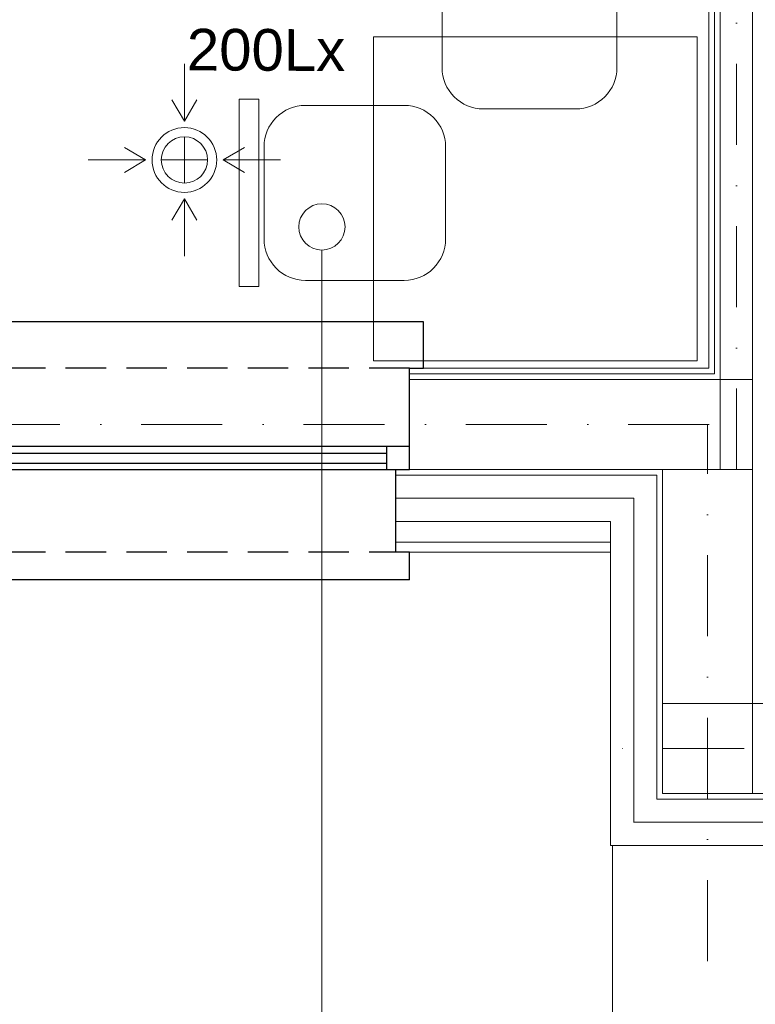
# Model space of a CAD drawing. Header units: inches. Extents: x 45159 to 108059, y -33626 to -17950.
# Tile 15 of 38: x 50230 to 50389, y -18926 to -18713. Entities that reach past the tile are written whole.
import ezdxf

# ---------------------------------------------------------------- set-up
doc = ezdxf.new("R2010")
doc.units = ezdxf.units.IN
doc.header["$MEASUREMENT"] = 0
doc.linetypes.add('DASHDOT', pattern=[1, 0.5, -0.25, 0, -0.25])
doc.linetypes.add('HIDDEN', pattern=[0.375, 0.25, -0.125])
for name, color, linetype, lineweight in [('--proj.wentylacja', 113, 'Continuous', 0), ('A6a-schody parter', 251, 'Continuous', 18), ('A8-opisy pomieszczeń', 7, 'Continuous', 0), ('E-opisy', 240, 'Continuous', 25), ('p-- ocieplenie-w.zew', 251, 'Continuous', 0), ('p--meble wyp.', 251, 'Continuous', 0), ('p--osie konstr', 7, 'DASHDOT', 15), ('p--płyta GK', 251, 'Continuous', 0), ('p--ściana szkielet', 251, 'Continuous', 0)]:
    doc.layers.add(name, color=color, linetype=linetype, lineweight=lineweight)
doc.layers.add('p--okna', color=251, linetype='Continuous')
doc.styles.add('GENERATED_STYLE_2', font='arial.ttf')
doc.linetypes.add('BATTING', pattern='A,0.0001,-0.1,[134,ltypeshp.shx,S=0.1,R=0,X=-0.1,Y=0],-0.2,[134,ltypeshp.shx,S=0.1,R=180,X=0.1,Y=0],-0.1', length=0.4001)

# ---------------------------------------------------------------- blocks, each defined once
blk = doc.blocks.new('f021')
blk.add_lwpolyline([(-31.75, 70), (31.75, 70), (31.75, 63.39), (-31.75, 63.39)], close=True)
blk.add_lwpolyline([(-29.65, 14.01), (-29.65, 47.55, -0.414214), (-15.64, 61.57), (15.64, 61.57, -0.414214), (29.65, 47.55), (29.65, 14.01, -0.414214), (15.64, 0), (-15.64, 0, -0.414214)], format="xyb", close=True)
blk = doc.blocks.new('okno-110-szalówka')
at = {"linetype": 'Continuous', "ltscale": 35}
for p, q in [((0, 45.75), (110, 45.75)), ((-3, -10), (113, -10))]:
    blk.add_line(p, q, dxfattribs=at)
for p, q in [((0, 45.75), (0, 39.75)), ((110, 39.75), (110, 45.75)), ((3, 39.75), (3, 21.95)), ((107, 21.95), (107, 39.75)), ((5, 21.95), (0, 21.95)), ((0, 21.95), (0, 16.95)), ((0, 21.95), (0, 0)), ((105, 21.95), (5, 21.95)), ((5, 16.95), (5, 21.95)), ((110, 21.95), (105, 21.95)), ((105, 21.95), (105, 16.95)), ((110, 0), (110, 21.95)), ((110, 16.95), (110, 21.95)), ((5, 20.61), (105, 20.61)), ((5, 18.45), (105, 18.45)), ((0, 16.95), (5, 16.95)), ((5, 16.95), (105, 16.95)), ((105, 16.95), (110, 16.95)), ((-3, 0), (-3, -10)), ((0, 0), (-3, 0)), ((110, 0), (113, 0)), ((113, 0), (113, -10))]:
    blk.add_line(p, q)
at = {"linetype": 'HIDDEN', "ltscale": 35}
for p, q in [((0, 39.75), (110, 39.75)), ((0, 0), (110, 0))]:
    blk.add_line(p, q, dxfattribs=at)
blk = doc.blocks.new('went-Błotno-parter-zest')
for p, q in [((507.3, 123.33), (507.3, 135.76)), ((507.3, 123.36), (504.62, 127.94)), ((507.3, 123.36), (509.99, 127.94)), ((507.3, 119.96), (507.3, 109.96)), ((498.9, 114.96), (494.32, 117.65)), ((515.71, 114.96), (520.29, 117.65)), ((498.93, 114.96), (486.5, 114.96)), ((498.9, 114.96), (494.32, 112.27)), ((502.3, 114.96), (512.3, 114.96)), ((502.3, 114.96), (512.3, 114.96)), ((502.3, 114.96), (512.3, 114.96)), ((502.3, 114.96), (512.3, 114.96)), ((515.68, 114.96), (528.11, 114.96)), ((515.71, 114.96), (520.29, 112.27)), ((507.3, 106.56), (504.62, 101.97)), ((507.3, 106.58), (507.3, 94.15)), ((507.3, 106.56), (509.99, 101.97))]:
    blk.add_line(p, q)
blk.add_circle((507.3, 114.96), 5)
at = {"ltscale": 10}
blk.add_arc((507.3, 114.96), 7, 0, 180, dxfattribs=at)
for radius, start, end in [(7, 0, 180), (7, 0, 180), (5, 0, 180), (5, 0, 180), (5, 0, 180), (5, 0, 180), (5, 0, 180), (5, 0, 180), (5, 0, 180), (5, 0, 180), (5, 0, 180), (5, 0, 180), (5, 270, 90), (5, 270, 90), (7, 180, 0), (5, 180, 0), (5, 180, 0), (5, 180, 0), (5, 180, 0)]:
    blk.add_arc((507.3, 114.96), radius, start, end)

msp = doc.modelspace()

# ---------------------------------------------------------------- linework, layer by layer
at = {"layer": 'A6a-schody parter', "lineweight": 5}
msp.add_line((50358.15, -18891.66), (50358.15, -19006.76), dxfattribs=at)
at = {"layer": 'A8-opisy pomieszczeń'}
msp.add_line((50295.34, -19014.44), (50295.34, -18763.02), dxfattribs=at)
msp.add_circle((50295.34, -18758.02), 5, dxfattribs=at)
at = {"layer": 'p-- ocieplenie-w.zew', "linetype": 'BATTING', "ltscale": 10}
for p, q in [((50362.75, -18816.66), (50311.3, -18816.66)), ((50362.75, -18886.74), (50362.75, -18816.66)), ((50480.5, -18886.66), (50362.75, -18886.66))]:
    msp.add_line(p, q, dxfattribs=at)
at = {"layer": 'p--meble wyp.', "linetype": 'Continuous', "lineweight": 5}
msp.add_lwpolyline([(50376.47, -18786.92), (50306.47, -18786.92), (50306.47, -18716.92), (50376.47, -18716.92)], close=True, dxfattribs=at)
at = {"layer": 'p--osie konstr', "linetype": 'DASHDOT', "ltscale": 35}
for p, q in [((50384.95, -18810.46), (50384.95, -18596.41)), ((50379.08, -18800.71), (49946.1, -18800.71)), ((50378.7, -18916.66), (50378.7, -18800.71)), ((50737.65, -18870.71), (50358.15, -18870.71))]:
    msp.add_line(p, q, dxfattribs=at)
at = {"layer": 'p--płyta GK', "ltscale": 35}
for p, q in [((50379, -18788.51), (50379, -18604.86)), ((50380.25, -18789.76), (50380.25, -18603.61)), ((50379, -18788.51), (50314.3, -18788.51)), ((50380.25, -18789.76), (50314.3, -18789.76)), ((50357.75, -18826.16), (50311.3, -18826.16)), ((50357.75, -18828.26), (50311.3, -18828.26))]:
    msp.add_line(p, q, dxfattribs=at)
at = {"layer": 'p--ściana szkielet', "ltscale": 35}
for p, q in [((50381.45, -18810.46), (50381.45, -18590.41)), ((50388.45, -18880.46), (50388.45, -18590.41)), ((50388.45, -18790.96), (50314.3, -18790.96)), ((50388.45, -18810.46), (50311.3, -18810.46)), ((50367.75, -18811.66), (50311.3, -18811.66)), ((50367.75, -18881.66), (50367.75, -18811.66)), ((50368.95, -18880.46), (50368.95, -18810.46)), ((50357.75, -18821.66), (50311.3, -18821.66)), ((50357.75, -18891.66), (50357.75, -18821.66)), ((50477.5, -18860.96), (50368.95, -18860.96)), ((50480.5, -18881.66), (50367.75, -18881.66)), ((50480.5, -18880.46), (50368.95, -18880.46)), ((50480.5, -18891.66), (50357.75, -18891.66))]:
    msp.add_line(p, q, dxfattribs=at)
msp.add_lwpolyline([(50314.3, -18788.51), (50314.3, -18810.46), (50311.3, -18810.46), (50311.3, -18828.26)], dxfattribs=at)

# ---------------------------------------------------------------- block references
at = {"layer": '--proj.wentylacja', "linetype": 'Continuous', "ltscale": 8}
msp.add_blockref('went-Błotno-parter-zest', (49758.3, -18858.51), dxfattribs=at)
at = {"layer": 'p--meble wyp.', "linetype": 'Continuous', "lineweight": 5, "xscale": 0.6375000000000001, "yscale": 0.6375000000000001, "zscale": 0.6375000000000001}
msp.add_blockref('f021', (50340.22, -18732.52), dxfattribs=at)
at = {"layer": 'p--meble wyp.', "linetype": 'Continuous', "lineweight": 5, "xscale": -0.6375000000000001, "yscale": 0.6375000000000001, "zscale": 0.6375000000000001, "rotation": 89.99999999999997}
msp.add_blockref('f021', (50322.08, -18750.66), dxfattribs=at)
at = {"layer": 'p--okna', "linetype": 'Continuous', "rotation": 180}
msp.add_blockref('okno-110-szalówka', (50314.3, -18788.51), dxfattribs=at)

# ---------------------------------------------------------------- texts
at = {"layer": 'E-opisy', "linetype": 'Continuous', "insert": (50266.15, -18715.19), "char_height": 9, "attachment_point": 1, "rotation": 359.7673, "style": 'GENERATED_STYLE_2'}
msp.add_mtext('200Lx', dxfattribs=at)

doc.saveas('drawing.dxf')
